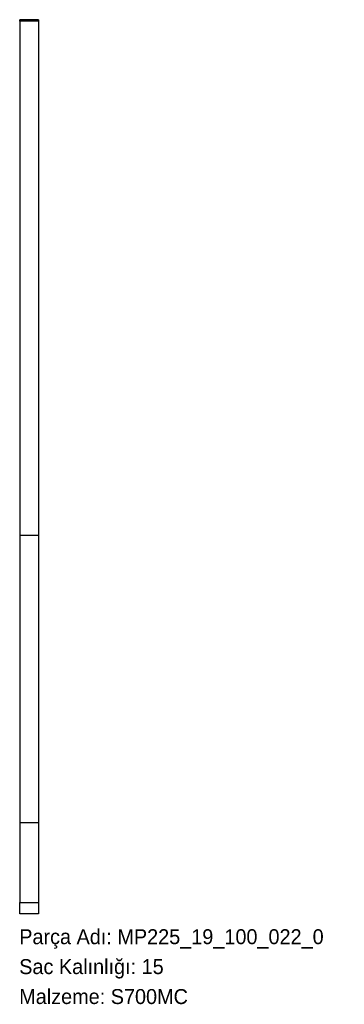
# Model space of a CAD drawing. Header units: millimetres. Extents: x 0 to 260, y -72 to 717.
import ezdxf

# ---------------------------------------------------------------- set-up
doc = ezdxf.new("R2010")
doc.units = ezdxf.units.MM
doc.linetypes.add('SLD-Katı', pattern=[0])
doc.linetypes.add('SLD-Sürekli', pattern=[0])
doc.layers.add('METIN', color=96, linetype='SLD-Katı')
doc.styles.add('SLDTEXTSTYLE0', font='ARIAL.TTF', dxfattribs={"width": 0.948, "bigfont": 'bigfont'})
doc.styles.add('SLDTEXTSTYLE1', font='ARIAL.TTF', dxfattribs={"width": 0.948})

msp = doc.modelspace()

# ---------------------------------------------------------------- linework, layer by layer
at = {"color": 7, "linetype": 'SLD-Sürekli', "lineweight": 25}
for p, q in [((15.4, 717.27), (0.4, 717.27)), ((0.4, 716.1), (0.4, 717.27)), ((15.4, 716.1), (0.4, 716.1)), ((0.4, 716.1), (0.4, 303.82)), ((15.4, 717.27), (15.4, 716.1)), ((15.4, 716.1), (15.4, 303.82)), ((0.4, 303.82), (0.4, 73.54)), ((0.4, 303.82), (15.4, 303.82)), ((15.4, 303.82), (15.4, 73.54)), ((0.4, 73.54), (15.4, 73.54)), ((0.4, 73.54), (0.4, 9.45)), ((15.4, 73.54), (15.4, 9.45)), ((0.4, 9.45), (15.4, 9.45)), ((0.4, 0.4), (0.4, 9.45)), ((15.4, 9.45), (15.4, 0.4)), ((15.4, 0.4), (0.4, 0.4))]:
    msp.add_line(p, q, dxfattribs=at)

# ---------------------------------------------------------------- texts
at = {"layer": 'METIN', "char_height": 12, "attachment_point": 1}
for s, insert, style in [('Parça Adı: MP225_19_100_022_0', (0, -12.03), 'SLDTEXTSTYLE0'), ('Sac Kalınlığı: 15', (0, -36.03), 'SLDTEXTSTYLE0'), ('Malzeme: S700MC', (0, -60.03), 'SLDTEXTSTYLE1')]:
    msp.add_mtext(s, dxfattribs=dict(at, insert=insert, style=style))

doc.saveas('drawing.dxf')
